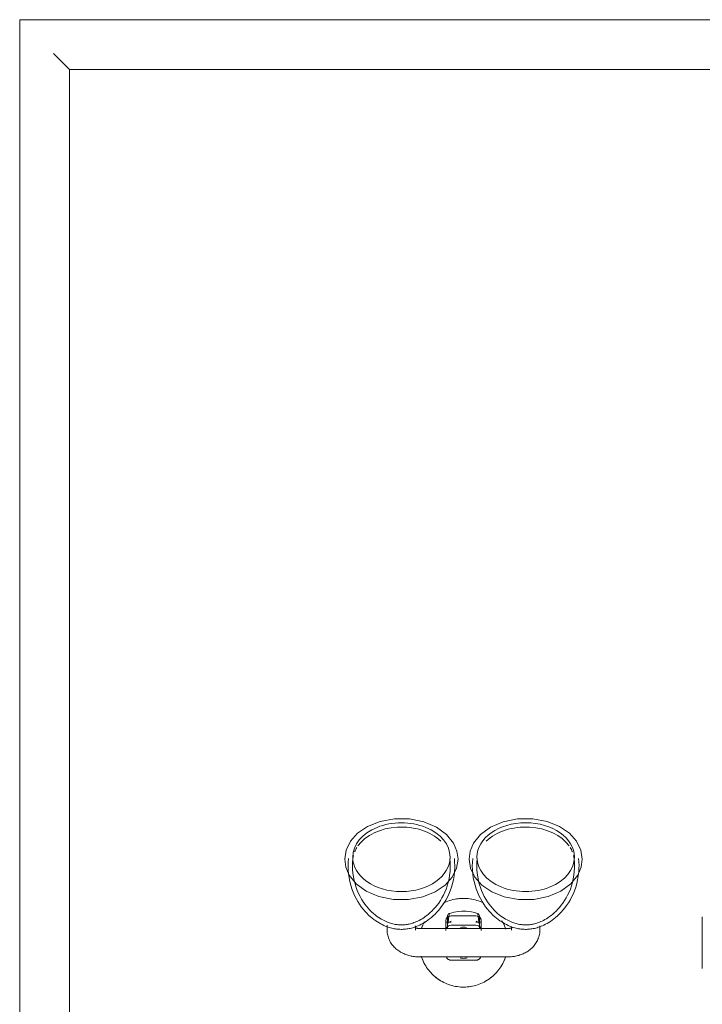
# Model space of a CAD drawing. Header units: millimetres. Extents: x -281 to 145437, y -16481 to 78869.
# Tile 199 of 256: x 25950 to 26335, y 43995 to 44550. Entities that reach past the tile are written whole.
import ezdxf

# ---------------------------------------------------------------- set-up
doc = ezdxf.new("R2010")
doc.units = ezdxf.units.MM
for name, color, linetype, lineweight in [('A--L$01A__Algemeen', 7, 'Continuous', 5), ('A--L74__VasteSanitaireVoorz', 1, 'Continuous', 5), ('A--L82__LosseGebruikersInvent', 1, 'Continuous', 5)]:
    doc.layers.add(name, color=color, linetype=linetype, lineweight=lineweight)

# ---------------------------------------------------------------- blocks, each defined once
blk = doc.blocks.new('NLRS_82_FU_UN_spoekbak_gen_kad - spoelbak dxbxh 900x1200x957-V204-L_80_ 11')
at = {"layer": 'A--L$01A__Algemeen'}
for p, q in [((600, -577.32), (600, 322.68)), ((572, -549.32), (572, 294.68)), ((572, -549.32), (572, 294.68)), ((-572, -549.32), (572, -549.32)), ((0, -549.32), (572, -549.32)), ((579.27, -556.59), (573.73, -551.06)), ((-600, -577.32), (600, -577.32))]:
    blk.add_line(p, q, dxfattribs=at)
for points in [[(572, -549.32), (572.21, -549.54), (572.64, -549.96), (573.24, -550.57), (573.58, -550.9), (573.73, -551.06)], [(579.27, -556.59), (579.42, -556.75), (579.77, -557.09), (580.38, -557.71), (580.82, -558.14), (581.04, -558.36)]]:
    blk.add_open_spline(points, degree=3, dxfattribs=at)
at = {"layer": 'A--L74__VasteSanitaireVoorz'}
for p, q in [((215.5, -71.82), (215.5, -42.82)), ((215.5, -71.82), (215.5, -42.82)), ((215.5, -69.41), (215.5, -45.24)), ((215.5, -69.41), (215.5, -45.24)), ((215.5, -45.24), (215.5, -69.41)), ((215.5, -45.24), (215.5, -69.41)), ((215.5, -65.85), (215.5, -48.79)), ((215.5, -65.85), (215.5, -48.79)), ((215.5, -48.79), (215.5, -65.85)), ((215.5, -48.79), (215.5, -65.85)), ((375, -49.32), (325, -49.32)), ((357, -47.48), (343, -47.48)), ((215.5, -61.86), (215.5, -52.79)), ((215.5, -61.86), (215.5, -52.79)), ((215.5, -52.79), (215.5, -61.86)), ((215.5, -52.79), (215.5, -61.86)), ((307, -64.4), (307, -66.86)), ((323, -66.4), (323, -64.4)), ((325, -65.32), (375, -65.32)), ((340, -69.42), (340, -65.21)), ((340, -66.04), (340, -68.86)), ((341, -65.23), (341, -67.5)), ((359, -67.5), (359, -65.23)), ((360, -65.21), (360, -69.42)), ((360, -68.86), (360, -66.04)), ((377, -64.4), (377, -66.88)), ((393, -67.28), (393, -64.4)), ((340, -68.15), (340, -69.6)), ((340, -68.86), (343, -68.86)), ((341, -67.86), (341, -68.89)), ((341.43, -68.69), (342.95, -69.39)), ((343, -67.17), (357, -67.17)), ((357, -68.86), (360, -68.86)), ((357.05, -69.39), (358.57, -68.69)), ((359, -68.89), (359, -67.86)), ((360, -69.6), (360, -68.15)), ((357, -72.38), (343, -72.38))]:
    blk.add_line(p, q, dxfattribs=at)
at = {"layer": 'A--L74__VasteSanitaireVoorz', "flags": 128}
for points in [[(350, -32.32), (349, -32.34), (348, -32.4), (347.01, -32.5), (346.02, -32.64), (345.03, -32.82), (344.06, -33.04), (343.09, -33.3), (342.14, -33.59), (341.19, -33.93), (340.26, -34.3), (339.35, -34.71), (338.46, -35.15), (337.58, -35.63), (336.72, -36.14), (335.88, -36.69), (335.07, -37.27), (334.28, -37.88), (333.52, -38.53), (332.78, -39.2), (332.07, -39.91), (331.38, -40.64), (330.73, -41.4), (330.11, -42.18), (329.52, -42.99), (328.96, -43.82), (328.44, -44.67), (327.95, -45.54), (327.5, -46.43), (327.08, -47.34), (326.7, -48.27), (326.36, -49.2)], [(373.81, -49.72), (373.49, -48.77), (373.13, -47.84), (372.73, -46.92), (372.3, -46.02), (371.83, -45.14), (371.32, -44.27), (370.78, -43.43), (370.21, -42.61), (369.61, -41.81), (368.97, -41.04), (368.31, -40.3), (367.61, -39.58), (366.89, -38.89), (366.14, -38.23), (365.36, -37.6), (364.56, -37), (363.73, -36.43), (362.89, -35.9), (362.02, -35.4), (361.13, -34.94), (360.23, -34.51), (359.31, -34.12), (358.37, -33.77), (357.43, -33.45), (356.47, -33.17), (355.49, -32.94), (354.51, -32.74), (353.53, -32.57), (352.54, -32.45), (351.54, -32.37), (350.54, -32.33), (350, -32.32)], [(325, -49.32), (324.37, -49.33), (323.75, -49.36), (323.12, -49.4), (322.5, -49.47), (321.88, -49.55), (321.26, -49.64), (320.64, -49.76), (320.03, -49.89), (319.42, -50.05), (318.81, -50.22), (318.21, -50.41), (317.62, -50.62), (317.03, -50.84), (316.45, -51.09), (315.87, -51.36), (315.3, -51.64), (314.74, -51.95), (314.19, -52.28), (313.65, -52.63), (313.12, -53), (312.6, -53.39), (312.09, -53.81), (311.6, -54.25), (311.12, -54.71), (310.66, -55.2), (310.22, -55.71), (309.8, -56.24), (309.4, -56.8), (309.02, -57.38), (308.67, -57.98), (308.35, -58.6), (308.05, -59.25), (307.79, -59.92), (307.56, -60.6), (307.37, -61.3), (307.22, -62.01), (307.11, -62.73), (307.03, -63.46), (307, -64.2), (307, -64.4)], [(393, -64.4), (392.98, -63.66), (392.92, -62.93), (392.81, -62.2), (392.67, -61.49), (392.49, -60.79), (392.27, -60.1), (392.02, -59.43), (391.74, -58.78), (391.42, -58.14), (391.08, -57.54), (390.71, -56.95), (390.31, -56.39), (389.9, -55.85), (389.46, -55.33), (389, -54.84), (388.53, -54.37), (388.04, -53.93), (387.54, -53.5), (387.02, -53.11), (386.5, -52.73), (385.96, -52.37), (385.41, -52.04), (384.85, -51.73), (384.28, -51.43), (383.71, -51.16), (383.13, -50.91), (382.54, -50.68), (381.95, -50.46), (381.35, -50.27), (380.74, -50.09), (380.14, -49.93), (379.52, -49.79), (378.91, -49.67), (378.29, -49.57), (377.67, -49.49), (377.05, -49.42), (376.42, -49.37), (375.8, -49.34), (375.17, -49.32), (375, -49.32)], [(345.05, -100.65), (344.99, -98.4), (344.8, -96.16), (344.49, -93.96), (344.06, -91.81), (343.52, -89.72), (342.89, -87.71), (342.16, -85.78), (341.36, -83.94), (340.49, -82.2), (339.57, -80.57), (338.6, -79.04), (337.6, -77.61), (336.58, -76.29), (335.55, -75.07), (334.51, -73.95), (333.47, -72.92), (332.45, -71.99), (331.43, -71.14), (330.43, -70.36), (329.46, -69.66), (328.5, -69.03), (327.57, -68.47), (326.67, -67.96), (325.79, -67.51), (324.94, -67.1), (324.11, -66.74), (323.32, -66.43), (322.54, -66.15), (321.79, -65.9), (321.06, -65.69), (320.35, -65.51), (319.66, -65.35), (318.99, -65.22), (318.33, -65.11), (317.68, -65.02), (317.04, -64.95), (316.41, -64.9), (315.79, -64.87), (315.17, -64.86), (314.55, -64.86), (313.92, -64.88), (313.3, -64.92), (312.66, -64.98), (312.02, -65.06), (311.37, -65.16), (310.7, -65.28), (310.02, -65.42), (309.32, -65.59), (308.61, -65.79), (307.87, -66.01), (307.11, -66.27), (306.32, -66.57), (305.51, -66.9), (304.67, -67.28), (303.81, -67.71), (302.92, -68.19), (302, -68.72), (301.06, -69.31), (300.1, -69.98), (299.11, -70.71), (298.1, -71.52), (297.08, -72.41), (296.05, -73.39), (295.01, -74.46), (293.97, -75.62), (292.95, -76.89), (291.94, -78.25), (290.95, -79.73), (290, -81.31), (289.1, -82.99), (288.26, -84.77), (287.5, -86.65), (286.81, -88.62), (286.22, -90.67), (285.73, -92.79), (285.35, -94.97), (285.1, -97.19), (284.96, -99.43), (284.95, -100.65)], [(322.68, -65.84), (322.76, -65.8), (322.84, -65.76), (322.93, -65.72), (323.04, -65.67), (323.15, -65.63), (323.27, -65.59), (323.4, -65.55), (323.54, -65.51), (323.68, -65.47), (323.83, -65.44), (323.99, -65.41), (324.15, -65.38), (324.32, -65.36), (324.49, -65.35), (324.66, -65.33), (324.83, -65.33), (325, -65.32)], [(326.19, -64.93), (326.51, -65.88), (326.87, -66.81), (327.27, -67.73), (327.7, -68.63)], [(340, -64.21), (340, -66.92), (340, -68.95), (340, -69.42)], [(415.05, -100.65), (414.99, -98.4), (414.8, -96.16), (414.49, -93.96), (414.06, -91.81), (413.52, -89.72), (412.89, -87.71), (412.16, -85.78), (411.36, -83.94), (410.49, -82.2), (409.57, -80.57), (408.6, -79.04), (407.6, -77.61), (406.58, -76.29), (405.55, -75.07), (404.51, -73.95), (403.47, -72.92), (402.45, -71.99), (401.43, -71.14), (400.43, -70.36), (399.46, -69.66), (398.5, -69.03), (397.57, -68.47), (396.67, -67.96), (395.79, -67.51), (394.94, -67.1), (394.11, -66.74), (393.32, -66.43), (392.54, -66.15), (391.79, -65.9), (391.06, -65.69), (390.35, -65.51), (389.66, -65.35), (388.99, -65.22), (388.33, -65.11), (387.68, -65.02), (387.04, -64.95), (386.41, -64.9), (385.79, -64.87), (385.17, -64.86), (384.55, -64.86), (383.92, -64.88), (383.3, -64.92), (382.66, -64.98), (382.02, -65.06), (381.37, -65.16), (380.7, -65.28), (380.02, -65.42), (379.32, -65.59), (378.61, -65.79), (377.87, -66.01), (377.11, -66.27), (376.32, -66.57), (375.51, -66.9), (374.67, -67.28), (373.81, -67.71), (372.92, -68.19), (372, -68.72), (371.06, -69.31), (370.1, -69.98), (369.11, -70.71), (368.1, -71.52), (367.08, -72.41), (366.05, -73.39), (365.01, -74.46), (363.97, -75.62), (362.95, -76.89), (361.94, -78.25), (360.95, -79.73), (360, -81.31), (359.1, -82.99), (358.26, -84.77), (357.5, -86.65), (356.81, -88.62), (356.22, -90.67), (355.73, -92.79), (355.35, -94.97), (355.1, -97.19), (354.96, -99.43), (354.95, -100.65)], [(360, -69.42), (360, -67.6), (360, -65.09), (360, -64.21)], [(372.05, -69.11), (372.5, -68.22), (372.92, -67.31), (373.3, -66.38), (373.64, -65.44)], [(375, -65.32), (375.17, -65.33), (375.35, -65.33), (375.52, -65.35), (375.69, -65.36), (375.85, -65.38), (376.01, -65.41), (376.17, -65.44), (376.32, -65.47), (376.47, -65.51), (376.6, -65.55), (376.73, -65.59), (376.85, -65.63), (376.97, -65.67), (377.07, -65.72), (377.16, -65.76), (377.25, -65.8), (377.32, -65.84), (377.38, -65.88), (377.43, -65.91), (377.46, -65.94), (377.49, -65.96), (377.51, -65.97)], [(342.55, -100.65), (342.49, -98.54), (342.32, -96.44), (342.02, -94.38), (341.62, -92.37), (341.12, -90.41), (340.52, -88.52), (339.84, -86.72), (339.09, -85), (338.28, -83.38), (337.42, -81.85), (336.52, -80.42), (335.59, -79.09), (334.64, -77.86), (333.68, -76.73), (332.71, -75.69), (331.75, -74.74), (330.8, -73.87), (329.86, -73.08), (328.94, -72.37), (328.04, -71.72), (327.16, -71.14), (326.31, -70.63), (325.48, -70.16), (324.68, -69.75), (323.91, -69.38), (323.16, -69.05), (322.43, -68.77), (321.73, -68.51), (321.05, -68.29), (320.4, -68.1), (319.76, -67.94), (319.14, -67.8), (318.54, -67.68), (317.95, -67.58), (317.38, -67.5), (316.81, -67.44), (316.25, -67.4), (315.7, -67.37), (315.15, -67.36), (314.6, -67.36), (314.05, -67.38), (313.49, -67.42), (312.93, -67.47), (312.36, -67.54), (311.78, -67.62), (311.18, -67.73), (310.57, -67.86), (309.95, -68.01), (309.3, -68.19), (308.64, -68.39), (307.95, -68.63), (307.24, -68.89), (306.5, -69.2), (305.74, -69.54), (304.95, -69.93), (304.14, -70.37), (303.3, -70.86), (302.44, -71.4), (301.55, -72.01), (300.64, -72.69), (299.71, -73.43), (298.76, -74.26), (297.81, -75.16), (296.84, -76.16), (295.88, -77.24), (294.92, -78.42), (293.98, -79.69), (293.06, -81.07), (292.18, -82.54), (291.34, -84.11), (290.55, -85.78), (289.83, -87.54), (289.19, -89.38), (288.64, -91.3), (288.18, -93.29), (287.83, -95.33), (287.59, -97.4), (287.46, -99.51), (287.45, -100.65)], [(340, -69.6), (340, -67.86), (340, -66.94)], [(341, -67.5), (341, -72.1), (341, -69.57)], [(341.39, -70.75), (341.22, -70.48), (341.06, -70.03)], [(412.55, -100.65), (412.49, -98.54), (412.32, -96.44), (412.02, -94.38), (411.62, -92.37), (411.12, -90.41), (410.52, -88.52), (409.84, -86.72), (409.09, -85), (408.28, -83.38), (407.42, -81.85), (406.52, -80.42), (405.59, -79.09), (404.64, -77.86), (403.68, -76.73), (402.71, -75.69), (401.75, -74.74), (400.8, -73.87), (399.86, -73.08), (398.94, -72.37), (398.04, -71.72), (397.16, -71.14), (396.31, -70.63), (395.48, -70.16), (394.68, -69.75), (393.91, -69.38), (393.16, -69.05), (392.43, -68.77), (391.73, -68.51), (391.05, -68.29), (390.4, -68.1), (389.76, -67.94), (389.14, -67.8), (388.54, -67.68), (387.95, -67.58), (387.38, -67.5), (386.81, -67.44), (386.25, -67.4), (385.7, -67.37), (385.15, -67.36), (384.6, -67.36), (384.05, -67.38), (383.49, -67.42), (382.93, -67.47), (382.36, -67.54), (381.78, -67.62), (381.18, -67.73), (380.57, -67.86), (379.95, -68.01), (379.3, -68.19), (378.64, -68.39), (377.95, -68.63), (377.24, -68.89), (376.5, -69.2), (375.74, -69.54), (374.95, -69.93), (374.14, -70.37), (373.3, -70.86), (372.44, -71.4), (371.55, -72.01), (370.64, -72.69), (369.71, -73.43), (368.76, -74.26), (367.81, -75.16), (366.84, -76.16), (365.88, -77.24), (364.92, -78.42), (363.98, -79.69), (363.06, -81.07), (362.18, -82.54), (361.34, -84.11), (360.55, -85.78), (359.83, -87.54), (359.19, -89.38), (358.64, -91.3), (358.18, -93.29), (357.83, -95.33), (357.59, -97.4), (357.46, -99.51), (357.45, -100.65)], [(358.94, -70.03), (358.78, -70.48), (358.51, -70.87)], [(359, -69.57), (359, -72.1), (359, -67.5)], [(360, -66.92), (360, -68.95), (360, -69.6)], [(341, -72.19), (341.02, -72.47), (341.17, -72.93), (341.35, -73.23), (341.52, -73.44), (341.83, -73.68), (342.18, -73.84)], [(342.18, -73.84), (343.88, -74.32), (345.55, -74.68), (347.14, -74.91), (348.53, -75.04), (350.97, -75.06), (352.74, -74.93), (355.31, -74.51), (357.82, -73.84)], [(357.82, -73.84), (358.08, -73.73), (358.28, -73.6), (358.59, -73.32), (358.76, -73.06), (358.94, -72.62), (359, -72.19)], [(346.9, -104.38), (346.09, -99.24), (343.68, -94.32), (339.66, -89.8), (334.05, -85.95), (327.02, -83.11), (318.95, -81.6), (310.47, -81.65), (302.31, -83.31), (295.17, -86.38), (289.54, -90.53), (285.66, -95.35), (283.73, -99.85), (283.1, -104.38)], [(338.87, -79.71), (339.77, -80.13), (340.69, -80.53), (341.63, -80.88), (342.57, -81.2), (343.53, -81.47), (344.51, -81.71), (345.49, -81.91), (346.47, -82.07), (347.46, -82.2), (348.46, -82.28), (349.46, -82.32), (350, -82.32)], [(350, -82.32), (351, -82.3), (352, -82.24), (352.99, -82.14), (353.98, -82), (354.97, -81.83), (355.94, -81.61), (356.91, -81.35), (357.86, -81.05), (358.81, -80.72), (359.74, -80.35), (360.65, -79.94), (361.54, -79.5)], [(353.1, -104.38), (353.91, -99.24), (356.32, -94.32), (360.34, -89.8), (365.95, -85.95), (372.98, -83.11), (381.05, -81.6), (389.53, -81.65), (397.69, -83.31), (404.83, -86.38), (410.46, -90.53), (414.34, -95.35), (416.27, -99.85), (416.9, -104.38)], [(283.1, -104.38), (283.91, -109.53), (286.32, -114.45), (290.34, -118.97), (295.95, -122.81), (302.98, -125.66), (311.05, -127.17), (319.53, -127.11), (327.69, -125.46), (334.83, -122.38), (340.46, -118.24), (344.34, -113.41), (346.27, -108.92), (346.9, -104.38)], [(284.95, -100.65), (285.01, -102.9), (285.16, -104.81)], [(287.45, -100.65), (287.51, -102.76), (287.65, -104.55)], [(342.35, -104.55), (342.51, -102.45), (342.55, -100.65)], [(344.84, -104.81), (345.01, -102.57), (345.05, -100.65)], [(416.9, -104.38), (416.09, -109.53), (413.68, -114.45), (409.66, -118.97), (404.05, -122.81), (397.02, -125.66), (388.95, -127.17), (380.47, -127.11), (372.31, -125.46), (365.17, -122.38), (359.54, -118.24), (355.66, -113.41), (353.73, -108.92), (353.1, -104.38)], [(354.95, -100.65), (355.01, -102.9), (355.16, -104.81)], [(357.45, -100.65), (357.51, -102.76), (357.65, -104.55)], [(412.35, -104.55), (412.51, -102.45), (412.55, -100.65)], [(414.84, -104.81), (415.01, -102.57), (415.05, -100.65)]]:
    blk.add_lwpolyline(points, dxfattribs=at)
at = {"layer": 'A--L74__VasteSanitaireVoorz'}
for radius, start, end in [(25, 90, 100.9975), (25, 79.0025, 90), (25, 120.8363, 140.1448), (25, 39.8552, 59.1637), (25, 156.9419, 161.2092), (8.8, 90, 103.0233), (8.8, 76.9767, 90), (25, 18.7908, 27.6273), (25, 198.7908, 210.1098), (8.8, 258.8809, 270), (8.8, 270, 281.7841), (25, 336.9419, 341.2092), (25, 259.0025, 270), (25, 270, 280.9975)]:
    blk.add_arc((350, -57.32), radius, start, end, dxfattribs=at)
for centre, major_axis, ratio, start_param, end_param in [((343, -50.43), (-3, 0), 0.98425, 4.712389, 5.759587), ((343, -50.43), (3, 0), 0.98425, 1.832596, 2.617994), ((357, -50.43), (3, 0), 0.98425, 0.523599, 1.570796), ((357, -50.43), (3, 0), 0.98425, 0.523599, 1.308997), ((343, -64.21), (3, 0), 0.98425, 3.665191, 4.712389), ((357, -64.21), (-3, 0), 0.98425, 1.570796, 2.617994), ((343, -67.49), (2, 0), 0.961631, 3.141768, 3.784866), ((357, -67.49), (2, 0), 0.961631, 5.613641, 6.28301), ((315, -105.52), (27.43, 0), 0.707107, 0, 3.141593), ((385, -105.52), (-27.43, 0), 0.707107, 3.141593, 6.283185), ((315, -103.11), (27.43, 0), 0.707107, 3.228433, 3.312917), ((385, -103.11), (27.43, 0), 0.707107, 6.111861, 6.196345), ((315, -105.52), (27.43, 0), 0.707107, 3.141593, 6.283185), ((315, -103.11), (27.43, 0), 0.707107, 3.425235, 3.56242), ((385, -105.52), (-27.43, 0), 0.707107, 0, 3.141593), ((385, -103.11), (27.43, 0), 0.707107, 5.862358, 5.999543), ((315, -103.11), (27.43, 0), 0.707107, 3.609518, 5.654867), ((385, -103.11), (27.43, 0), 0.707107, 3.769911, 5.81526)]:
    blk.add_ellipse(centre, major_axis=major_axis, ratio=ratio, start_param=start_param, end_param=end_param, dxfattribs=at)
for points, knots in [([(343, -72.38), (342.54, -72.38), (341.88, -72.23), (341.11, -71.75), (340.55, -71.2), (340.11, -70.41), (340, -69.76), (340, -69.42)], [0, 0, 0, 0, 0.285714, 0.428571, 0.571429, 0.785714, 1, 1, 1, 1]), ([(340, -69.6), (340, -70.05), (340.15, -70.72), (340.63, -71.49), (341.11, -71.97), (341.49, -72.21), (341.7, -72.31)], [0, 0, 0, 0, 0.2857143, 0.4285714, 0.5714286, 0.7142857, 0.7142857, 0.7142857, 0.7142857]), ([(360, -69.42), (360, -69.87), (359.85, -70.52), (359.37, -71.28), (358.81, -71.83), (358.01, -72.27), (357.34, -72.38), (357, -72.38)], [0, 0, 0, 0, 0.285714, 0.428571, 0.571429, 0.785714, 1, 1, 1, 1]), ([(358.3, -72.31), (358.5, -72.21), (358.89, -71.97), (359.45, -71.41), (359.89, -70.6), (360, -69.94), (360, -69.6)], [0.2857143, 0.2857143, 0.2857143, 0.2857143, 0.4285714, 0.5714286, 0.7857143, 1, 1, 1, 1])]:
    blk.add_open_spline(points, degree=3, knots=knots, dxfattribs=at)
for points in [[(341.43, -68.69), (341.65, -71.57), (341.86, -73.24), (342.07, -73.71)], [(357.93, -73.71), (358.14, -73.24), (358.35, -71.57), (358.57, -68.69)]]:
    blk.add_open_spline(points, degree=3, dxfattribs=at)

msp = doc.modelspace()

# ---------------------------------------------------------------- block references
at = {"layer": 'A--L82__LosseGebruikersInvent', "rotation": 180}
msp.add_blockref('NLRS_82_FU_UN_spoekbak_gen_kad - spoelbak dxbxh 900x1200x957-V204-L_80_ 11', (26550, 43972.68), dxfattribs=at)

doc.saveas('drawing.dxf')
